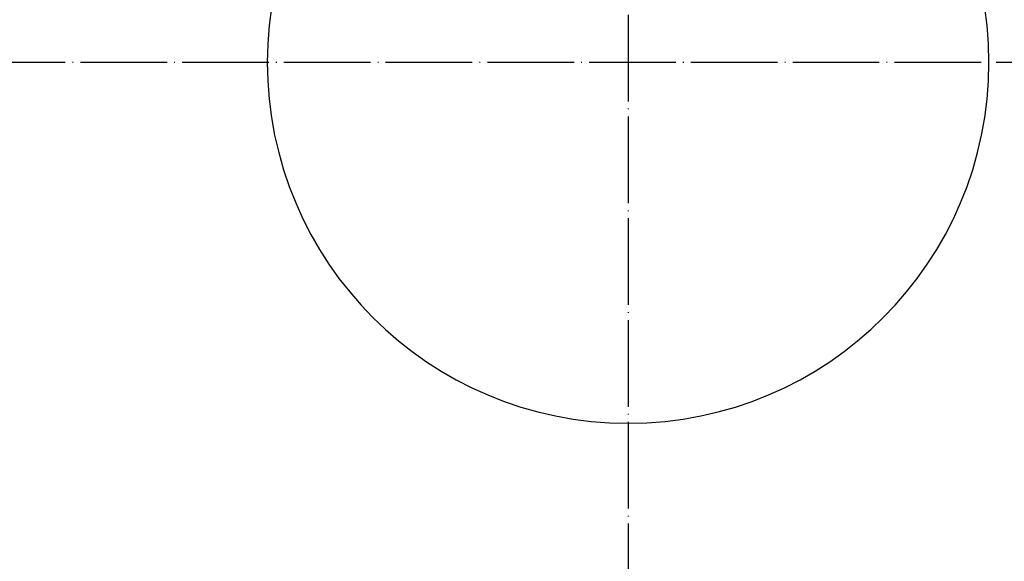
# Model space of a CAD drawing. Extents: x -1765 to 4890, y -3431 to 1272.
# Tile 78 of 189: x 896 to 1032, y -1791 to -1716. Entities that reach past the tile are written whole.
import ezdxf

# ---------------------------------------------------------------- set-up
doc = ezdxf.new("R2010")
doc.units = 0
doc.linetypes.add('DOT_CENTER', pattern=[14, 12, -1, 0, -1])
doc.layers.get('0').update_dxf_attribs({"linetype": 'CONTINUOUS'})
doc.layers.add('1', color=7, linetype='CONTINUOUS')
doc.layers.add('16', color=7, linetype='CONTINUOUS')

# ---------------------------------------------------------------- blocks, each defined once
blk = doc.blocks.new('HEADPLATE_TEL', base_point=(614, -2216.07))
at = {"layer": '16', "color": 1, "linetype": 'DOT_CENTER'}
for p, q in [((980, -1489.68), (980, -1954.08)), ((1212.2, -1721.88), (620.8, -1721.88))]:
    blk.add_line(p, q, dxfattribs=at)
blk = doc.blocks.new('DUT_BOARD__533', base_point=(1187.82, -1437.57))
at = {"color": 1, "linetype": 'CONTINUOUS'}
for start, end in [(0, 180), (180, 0)]:
    blk.add_arc((980, -1721.88), 50, start, end, dxfattribs=at)
blk = doc.blocks.new('E7018-24101__594', base_point=(1216.8, -1421.88))
at = {"color": 1, "linetype": 'CONTINUOUS'}
for start, end in [(0, 180), (180, 0)]:
    blk.add_arc((980, -1721.88), 50, start, end, dxfattribs=at)
blk = doc.blocks.new('E7018-64101__595', base_point=(1230.3, -1381.88))
blk.add_blockref('E7018-24101__594', (1216.8, -1421.88))
blk = doc.blocks.new('STIFF_ASSY_DUTBD__596', base_point=(1230.3, -1381.88))
for name, p in [('E7018-64101__595', (1230.3, -1381.88)), ('DUT_BOARD__533', (1187.82, -1437.57))]:
    blk.add_blockref(name, p)
blk = doc.blocks.new('A1__597', base_point=(1230.3, -1381.88))
blk.add_blockref('STIFF_ASSY_DUTBD__596', (1230.3, -1381.88))
blk = doc.blocks.new('FRONT1__598', base_point=(1232.36, -1381.88))
blk.add_blockref('A1__597', (1230.3, -1381.88))
blk = doc.blocks.new('L1__599', base_point=(1232.36, -1381.88))
blk.add_blockref('FRONT1__598', (1232.36, -1381.88))

msp = doc.modelspace()

# ---------------------------------------------------------------- block references
msp.add_blockref('L1__599', (1232.36, -1381.88))
at = {"layer": '1'}
msp.add_blockref('HEADPLATE_TEL', (614, -2216.07), dxfattribs=at)

doc.saveas('drawing.dxf')
